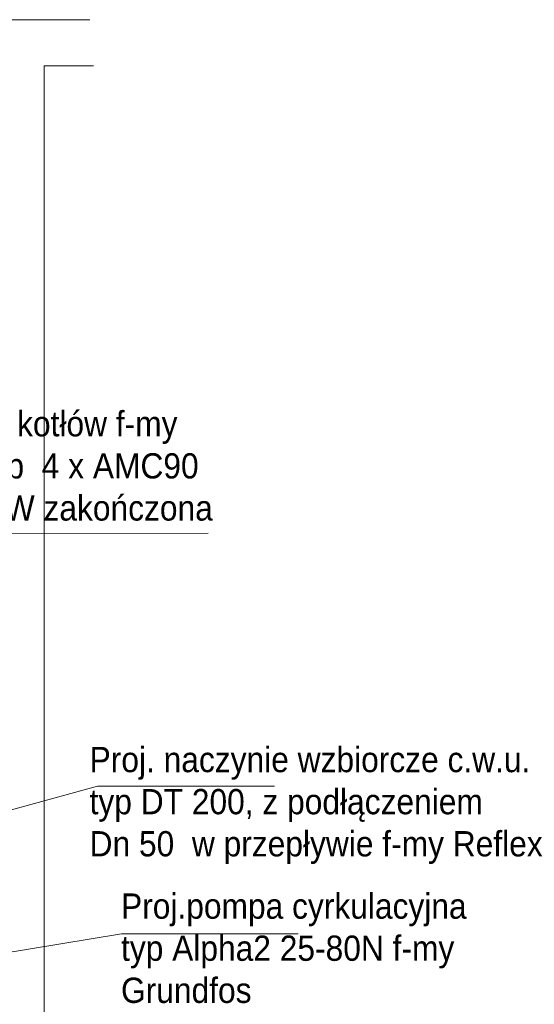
# Model space of a CAD drawing. Header units: millimetres. Extents: x -26820 to -12632, y -5851 to 1958.
# Tile 24 of 95: x -17932 to -17626, y -4654 to -4070. Entities that reach past the tile are written whole.
import ezdxf

# ---------------------------------------------------------------- set-up
doc = ezdxf.new("R2010")
doc.units = ezdxf.units.MM
doc.linetypes.add('DASHED', pattern=[181.05, 120.7, -60.35])
doc.layers.add('A-INW-SC', color=30, linetype='Continuous', lineweight=13)
doc.layers.add('ściany', color=84, linetype='Continuous', lineweight=35)
doc.styles.get("Standard").update_dxf_attribs({"font": 'arial.ttf'})

msp = doc.modelspace()

# ---------------------------------------------------------------- linework, layer by layer
at = {"color": 7, "lineweight": 15}
for p, q in [((-18065.6, -4375.01), (-17819.93, -4374.58)), ((-17885.53, -4524.73), (-17999.84, -4555.97)), ((-17885.53, -4524.73), (-17780.45, -4524.73)), ((-17871.37, -4612.43), (-17968.12, -4628.32)), ((-17871.37, -4612.43), (-17766.29, -4612.43))]:
    msp.add_line(p, q, dxfattribs=at)
at = {"layer": 'A-INW-SC', "color": 7}
for p, q in [((-17890.1, -4069.59), (-18325.2, -4069.59)), ((-17917.33, -4096.93), (-17917.33, -5150.88)), ((-17887.97, -4096.93), (-17917.33, -4096.93))]:
    msp.add_line(p, q, dxfattribs=at)

# ---------------------------------------------------------------- texts
at = {"layer": 'ściany', "color": 7, "linetype": 'DASHED', "char_height": 15, "attachment_point": 1}
for s, width, insert in [('{\\W0.9;Proj. kaskada kotłów f-my De Dietrich typ  4 x AMC90 o mocy 336 kW zakończona sprzęgłem }', 236.538, (-18052.91, -4302.04)), ('{\\W0.9;Proj. naczynie wzbiorcze c.w.u. typ DT 200, z podłączeniem  \\PDn 50  w przepływie f-my Reflex}', 273.9075, (-17890.32, -4501.46)), ('\\pt225;{\\W0.9;Proj.pompa cyrkulacyjna  typ Alpha2 25-80N f-my Grundfos}', 239.3627, (-17871.64, -4588.49))]:
    msp.add_mtext_dynamic_manual_height_columns(s, width=width, gutter_width=0.625, heights=[0], dxfattribs=dict(at, insert=insert))

doc.saveas('drawing.dxf')
